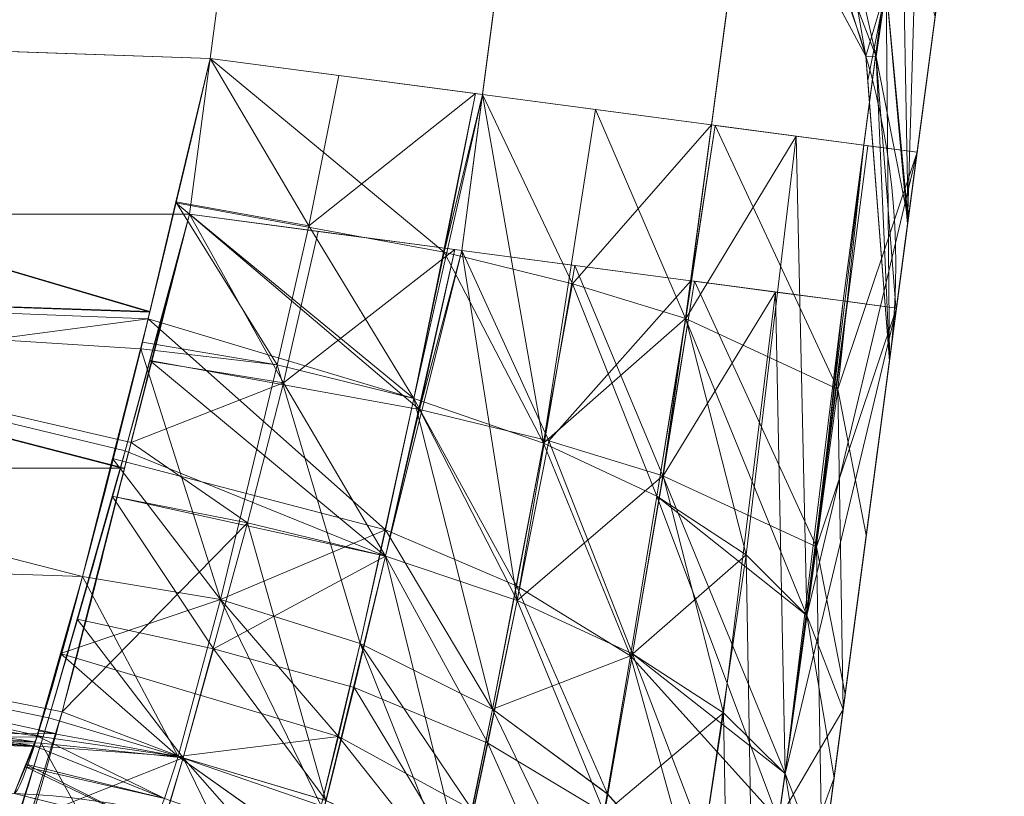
# Model space of a CAD drawing. Header units: millimetres. Extents: x -71 to 71, y -145 to 145.
# Tile 209 of 256: x -55.263 to -54.864, y 15.536 to 15.851. Entities that reach past the tile are written whole.
import ezdxf

# ---------------------------------------------------------------- set-up
doc = ezdxf.new("R2010")
doc.units = ezdxf.units.MM
doc.layers.add('1', color=7, linetype='CONTINUOUS')

msp = doc.modelspace()

# ---------------------------------------------------------------- linework, layer by layer
at = {"layer": '1', "color": 163, "linetype": 'Continuous', "lineweight": 13}
for p, q in [((-56.00922, 7.43084, -15.8119), (-52.15257, 36.5, -15.77824)), ((-52.15257, 36.5, -40.22176), (-56.00922, 7.43084, -40.1881)), ((-54.39769, 21.7783, -32.1569), (-55.19451, 15.77237, -32.1569)), ((-55.18612, 15.83563, -23.18443), (-54.39769, 21.7783, -23.18443)), ((-54.90758, 15.73431, -32.45671), (-54.11077, 21.74023, -32.45671)), ((-54.11077, 21.74023, -22.88462), (-54.89919, 15.79756, -22.88462)), ((-55.19451, 15.77237, -30.38045), (-54.73615, 19.22722, -30.38045)), ((-54.73615, 19.22722, -24.86405), (-55.18612, 15.83563, -24.86405)), ((-54.44922, 19.18916, -30.08064), (-54.90758, 15.73431, -30.08064)), ((-54.89919, 15.79756, -25.16386), (-54.44922, 19.18916, -25.16386)), ((-55.18612, 15.83563, -24.86405), (-55.60897, 15.8504, -24.84921)), ((-55.60897, 15.8504, -23.19927), (-55.18612, 15.83563, -23.18443)), ((-55.61932, 15.77237, -30.39529), (-55.19451, 15.77237, -30.38045)), ((-55.19451, 15.77237, -32.1569), (-55.61932, 15.77237, -32.14206)), ((-54.91044, 15.71277, -27.11929), (-54.91044, 15.71277, -28.03783))]:
    msp.add_line(p, q, dxfattribs=at)
at = {"layer": '1', "color": 163, "linetype": 'Continuous', "lineweight": 13, "extrusion": (-5.23961e-15, 1.15648e-14, -1)}
for centre, radius in [((0, 0, 144.00463), 61.01805), ((0, 0, 124.36979), 56.39529)]:
    msp.add_circle(centre, radius, dxfattribs=at)
at = {"layer": '1', "color": 163, "linetype": 'Continuous', "lineweight": 13}
msp.add_circle((0, 0, -145), 60.44338, dxfattribs=at)
for centre, radius, start, end in [((0, 0, -142.50508), 63.56377, 137.72131, 170.379145), ((-55.20784, 15.75223, -28.03783), 0.3, 352.4426, 88), ((-55.20784, 15.75223, -27.11929), 0.3, 352.4426, 88)]:
    msp.add_arc(centre, radius, start, end, dxfattribs=at)
at = {"layer": '1', "color": 163, "linetype": 'Continuous', "lineweight": 13, "extrusion": (0, 0, -1)}
for centre in [(55.27614, 15.23739, 23.48704), (55.27614, 15.23739, 24.56144)]:
    msp.add_arc(centre, 0.3, 92, 187.5574, dxfattribs=at)
at = {"layer": '1', "color": 163, "linetype": 'Continuous', "lineweight": 13, "extrusion": (-0.991314, 0.131519, -1.38778e-17)}
for centre, major_axis, start_param, end_param in [((-54.83116, 16.31037, -28.03987), (-0.07459, -0.56225, 0.20534), 4.363315, 5.937521), ((-54.83116, 16.31037, -27.11724), (-0.07459, -0.56225, -0.20534), 0.345665, 1.91987), ((-54.89946, 15.79553, -23.48499), (-0.07459, -0.56225, -0.20534), 0.345665, 1.91987), ((-54.89946, 15.79553, -24.56349), (-0.07459, -0.56225, 0.20534), 4.363315, 5.937521)]:
    msp.add_ellipse(centre, major_axis=major_axis, ratio=0.994688, start_param=start_param, end_param=end_param, dxfattribs=at)
at = {"layer": '1', "color": 163, "linetype": 'Continuous', "lineweight": 13, "extrusion": (-0.991314, 0.131519, -6.93889e-18)}
msp.add_ellipse((-54.90795, 15.73153, -30.68101), major_axis=(0.07698, 0.58026, 0.15542), ratio=0.99071, start_param=3.39882, end_param=4.974246, dxfattribs=at)
at = {"layer": '1', "color": 163, "linetype": 'Continuous', "lineweight": 13, "extrusion": (-0.991314, 0.131519, 1.38778e-17)}
msp.add_ellipse((-54.90795, 15.73153, -31.85634), major_axis=(0.07698, 0.58026, -0.15542), ratio=0.99071, start_param=1.308939, end_param=2.884366, dxfattribs=at)
at = {"layer": '1', "color": 163, "linetype": 'Continuous', "lineweight": 13}
for points, knots in [([(-55.85495, 7.40745, -13.2876), (-55.82645, 7.57732, -13.23982), (-55.76854, 7.9149, -13.13734), (-55.6492, 8.58291, -12.91187), (-55.43158, 9.73691, -12.47957), (-55.09527, 11.35428, -11.79578), (-54.6482, 13.26388, -10.92701), (-54.15584, 15.14867, -10.02887), (-53.61637, 17.01449, -9.1185), (-53.02914, 18.86358, -8.2035), (-52.39393, 20.69768, -7.29037), (-51.71059, 22.51872, -6.38596), (-50.97869, 24.32681, -5.49349), (-49.93589, 26.71751, -4.31984), (-48.50419, 29.66625, -2.89087), (-46.57229, 33.13358, -1.25785), (-45.1344, 35.38883, -0.24202), (-44.37605, 36.50001, 0.24292)], [0, 0, 0, 0, 0.015625, 0.03125, 0.0625, 0.125, 0.1875, 0.25, 0.3125, 0.375, 0.4375, 0.5, 0.5625, 0.625, 0.75, 0.875, 1, 1, 1, 1]), ([(-51.58128, 36.4999, -45.00716), (-51.65224, 36.23769, -44.85745), (-51.78978, 35.70877, -44.56354), (-51.9829, 34.89774, -44.15052), (-52.16288, 34.06316, -43.77744), (-52.30136, 33.34414, -43.52136), (-52.40472, 32.75228, -43.36463), (-52.50019, 32.16552, -43.24975), (-52.56697, 31.70606, -43.20913), (-52.60983, 31.38293, -43.20913), (-52.65268, 31.06006, -43.20862), (-52.73428, 30.44508, -43.20783), (-52.97701, 28.6155, -43.20576), (-53.3442, 25.84808, -43.20233), (-53.83378, 22.15817, -43.19788), (-54.32335, 18.46827, -43.19342), (-54.81293, 14.77837, -43.18891), (-55.22087, 11.70344, -43.18546), (-55.54733, 9.24352, -43.18197), (-55.71051, 8.01355, -43.18051), (-55.79205, 7.39856, -43.18016)], [0, 0, 0, 0, 0.03125, 0.0625, 0.09375, 0.125, 0.140625, 0.15625, 0.185938, 0.1875, 0.189062, 0.21875, 0.25, 0.375, 0.5, 0.625, 0.75, 0.875, 0.9375, 1, 1, 1, 1]), ([(-56.5, 0, 18.81482), (-56.5, 0.85253, 18.81482), (-56.43969, 2.55754, 18.79919), (-56.08016, 5.94974, 18.70925), (-55.18827, 10.12383, 18.49387), (-53.45218, 14.92967, 18.08973), (-51.11648, 19.46228, 17.55493), (-48.25431, 23.65957, 16.89615), (-44.94083, 27.49542, 16.14452), (-41.24778, 30.94825, 15.33191), (-38.57396, 32.99249, 14.75639), (-37.19421, 33.94961, 14.46203)], [0, 0, 0, 0, 0.0625, 0.125, 0.25, 0.375, 0.5, 0.625, 0.75, 0.875, 1, 1, 1, 1]), ([(-43.49406, 28.81303, 9.62045), (-43.92215, 28.4025, 9.2513), (-44.75405, 27.57479, 8.49252), (-46.32434, 25.89358, 6.90504), (-48.11792, 23.74553, 4.81046), (-49.69541, 21.5428, 2.60286), (-50.83088, 19.75379, 0.78043), (-51.61967, 18.40079, -0.61265), (-52.34854, 17.03389, -2.02456), (-53.01897, 15.65157, -3.45037), (-53.59199, 14.34418, -4.80079), (-53.96342, 13.40865, -5.76993), (-54.17204, 12.85176, -6.34834), (-54.3767, 12.29306, -6.92639), (-54.70502, 11.34015, -7.89423), (-55.12465, 9.9612, -9.22974), (-55.45618, 8.68664, -10.37814), (-55.66777, 7.74677, -11.13128), (-55.78349, 7.18822, -11.53517), (-55.83992, 6.89855, -11.72214), (-55.86788, 6.75016, -11.80996)], [0, 0, 0, 0, 0.0625, 0.125, 0.25, 0.375, 0.4375, 0.5, 0.5625, 0.625, 0.6875, 0.738281, 0.75, 0.761719, 0.8125, 0.875, 0.9375, 0.96875, 0.984375, 1, 1, 1, 1])]:
    msp.add_open_spline(points, degree=3, knots=knots, dxfattribs=at)
for points in [[(-55.18612, 15.83563, -23.18443), (-55.22366, 15.67306, -23.18499), (-55.25994, 15.537, -23.32296), (-55.26567, 15.5372, -23.48704)], [(-55.26567, 15.5372, -24.56144), (-55.25994, 15.537, -24.72552), (-55.22366, 15.67306, -24.86349), (-55.18612, 15.83563, -24.86405)], [(-55.28495, 15.47099, -30.68379), (-55.28193, 15.47099, -30.65308), (-55.2739, 15.48038, -30.58697), (-55.25541, 15.53395, -30.48622), (-55.22975, 15.63265, -30.40457), (-55.20725, 15.72419, -30.38067), (-55.19451, 15.77237, -30.38045)], [(-55.28495, 15.47099, -31.85356), (-55.27923, 15.47099, -32.01777), (-55.23797, 15.60847, -32.15614), (-55.19451, 15.77237, -32.1569)]]:
    msp.add_open_spline(points, degree=3, dxfattribs=at)
for points in [[(24.58454, 55.21777, -145), (-60.11226, -6.31805, -145), (-57.48507, 18.67803, -145)], [(24.58454, 55.21777, -145), (-35.52772, -48.89972, -145), (-52.3455, -30.22169, -145), (-60.11226, -6.31805, -145)], [(-54.12313, 14.97461, -10.03563), (-52.15257, 36.5, -15.77824), (-56.00922, 7.43084, -15.8119)], [(-54.00697, 20.85279, -43.1963), (-56.00922, 7.43084, -40.1881), (-52.15257, 36.5, -40.22176)], [(-56.00922, 7.43084, -15.8119), (-52.15257, 36.5, -15.77824), (-55.15611, 13.86105, -22.9419), (-55.19018, 13.60427, -22.88462)], [(-55.72726, 9.55609, -32.51549), (-55.69746, 9.78065, -32.38439), (-52.15257, 36.5, -40.22176), (-56.00922, 7.43084, -40.1881)], [(-52.15257, 36.5, -40.22176), (-55.69746, 9.78065, -32.38439), (-55.38908, 12.10504, -32.3999), (-55.3554, 12.35897, -32.45671)], [(-52.15257, 36.5, -40.22176), (-55.3554, 12.35897, -32.45671), (-55.19018, 13.60427, -32.45671)], [(-55.19018, 13.60427, -32.45671), (-55.16926, 13.76197, -32.43579), (-52.15257, 36.5, -40.22176)], [(-55.16926, 13.76197, -32.43579), (-55.1386, 13.99304, -32.31465), (-52.15257, 36.5, -40.22176)], [(-52.15257, 36.5, -15.77824), (-55.12889, 14.06624, -23.10051), (-55.15611, 13.86105, -22.9419)], [(-52.15257, 36.5, -40.22176), (-55.1386, 13.99304, -32.31465), (-54.94155, 15.47833, -32.39945), (-54.90758, 15.73431, -32.45671)], [(-54.89919, 15.79756, -22.88462), (-54.91982, 15.6421, -22.90527), (-55.12889, 14.06624, -23.10051), (-52.15257, 36.5, -15.77824)], [(-52.15257, 36.5, -40.22176), (-54.90758, 15.73431, -32.45671), (-54.11077, 21.74023, -32.45671)], [(-52.15257, 36.5, -15.77824), (-54.11077, 21.74023, -22.88462), (-54.89919, 15.79756, -22.88462)], [(-60.68379, 6.37812, -144.00463), (-52.84319, 30.50903, -144.00463), (-52.3455, 30.22169, -145), (-60.11226, 6.31805, -145)], [(-48.83975, 28.19764, -124.36979), (-63.93971, 25.3523, -124.58601), (-62.99786, 11.3444, -124.51795)], [(-62.99786, 11.3444, -124.51795), (-55.53851, 9.79294, -124.36979), (-48.83975, 28.19764, -124.36979)], [(-55.11141, 21.80146, -31.84225), (-55.95125, 15.47122, -31.84225), (-55.95128, 15.47099, -31.83029)], [(-55.95128, 15.47099, -31.83029), (-55.95128, 15.47099, -30.70706), (-55.44592, 19.28006, -30.6951), (-55.11141, 21.80146, -31.84225)], [(-55.94466, 15.47901, -31.89948), (-55.95125, 15.47122, -31.84225), (-55.11141, 21.80146, -31.84225)], [(-55.92573, 15.49752, -31.95461), (-55.94466, 15.47901, -31.89948), (-55.11141, 21.80146, -31.84225)], [(-55.93938, 15.56073, -24.53781), (-55.93938, 15.56073, -23.51067), (-55.11141, 21.80146, -23.49908), (-55.44592, 19.28006, -24.5494)], [(-55.93938, 15.56073, -23.51067), (-55.93935, 15.56095, -23.49908), (-55.11141, 21.80146, -23.49908)], [(-55.11141, 21.80146, -23.49908), (-55.93935, 15.56095, -23.49908), (-55.93279, 15.56844, -23.44185)], [(-55.11141, 21.80146, -23.49908), (-55.93279, 15.56844, -23.44185), (-55.91396, 15.58624, -23.38672)], [(-55.11141, 21.80146, -31.84225), (-55.08976, 21.79859, -31.95461), (-55.92573, 15.49752, -31.95461)], [(-55.91396, 15.58624, -23.38672), (-55.08976, 21.79859, -23.38672), (-55.11141, 21.80146, -23.49908)], [(-55.92573, 15.49752, -31.95461), (-55.08976, 21.79859, -31.95461), (-55.02797, 21.79039, -32.05061), (-55.85409, 15.56362, -32.05061)], [(-55.84266, 15.64978, -23.29072), (-55.02797, 21.79039, -23.29072), (-55.08976, 21.79859, -23.38672), (-55.91396, 15.58624, -23.38672)], [(-55.85409, 15.56362, -32.05061), (-55.02797, 21.79039, -32.05061), (-54.93504, 21.77806, -32.11628), (-55.74674, 15.65991, -32.11628)], [(-55.73581, 15.74232, -23.22504), (-54.93504, 21.77806, -23.22504), (-55.02797, 21.79039, -23.29072), (-55.84266, 15.64978, -23.29072)], [(-55.74674, 15.65991, -32.11628), (-54.93504, 21.77806, -32.11628), (-54.82448, 21.7634, -32.14206), (-55.61932, 15.77237, -32.14206)], [(-55.60897, 15.8504, -23.19927), (-54.82448, 21.7634, -23.19927), (-54.93504, 21.77806, -23.22504), (-55.73581, 15.74232, -23.22504)], [(-54.39769, 21.7783, -32.1569), (-55.19451, 15.77237, -32.1569), (-55.61932, 15.77237, -32.14206), (-54.82448, 21.7634, -32.14206)], [(-55.18612, 15.83563, -23.18443), (-54.39769, 21.7783, -23.18443), (-54.82448, 21.7634, -23.19927), (-55.60897, 15.8504, -23.19927)], [(-55.19451, 15.77237, -32.1569), (-54.39769, 21.7783, -32.1569), (-54.28714, 21.76363, -32.18267), (-55.08396, 15.75771, -32.18267)], [(-54.39769, 21.7783, -23.18443), (-55.18612, 15.83563, -23.18443), (-55.07556, 15.82096, -23.15865), (-54.28714, 21.76363, -23.15865)], [(-55.08396, 15.75771, -32.18267), (-54.28714, 21.76363, -32.18267), (-54.1942, 21.7513, -32.24834), (-54.99102, 15.74538, -32.24834)], [(-54.28714, 21.76363, -23.15865), (-55.07556, 15.82096, -23.15865), (-54.98263, 15.80863, -23.09298), (-54.1942, 21.7513, -23.09298)], [(-54.99102, 15.74538, -32.24834), (-54.1942, 21.7513, -32.24834), (-54.13241, 21.7431, -32.34435), (-54.92923, 15.73718, -32.34435)], [(-54.1942, 21.7513, -23.09298), (-54.98263, 15.80863, -23.09298), (-54.92084, 15.80044, -22.99698), (-54.13241, 21.7431, -22.99698)], [(-54.92923, 15.73718, -32.34435), (-54.13241, 21.7431, -32.34435), (-54.11077, 21.74023, -32.45671), (-54.90758, 15.73431, -32.45671)], [(-54.13241, 21.7431, -22.99698), (-54.92084, 15.80044, -22.99698), (-54.89919, 15.79756, -22.88462), (-54.11077, 21.74023, -22.88462)], [(-54.00697, 20.85279, -43.1963), (-55.75953, 7.64372, -43.18044), (-55.79206, 7.39856, -43.18013), (-56.00922, 7.43084, -40.1881)], [(-55.75953, 7.64372, -43.18044), (-54.00697, 20.85279, -43.1963), (-49.60474, 20.81411, -59.44876)], [(-49.60474, 20.81411, -59.44876), (-52.65081, 4.02761, -59.44648), (-55.75953, 7.64372, -43.18044)], [(-55.61932, 15.77237, -30.39529), (-55.159, 19.24199, -30.39529), (-55.26955, 19.25666, -30.42106), (-55.74674, 15.65991, -30.42106)], [(-55.73581, 15.74232, -24.82343), (-55.26955, 19.25666, -24.82343), (-55.159, 19.24199, -24.84921), (-55.60897, 15.8504, -24.84921)], [(-55.61932, 15.77237, -30.39529), (-55.19451, 15.77237, -30.38045), (-54.73615, 19.22723, -30.38045), (-55.159, 19.24199, -30.39529)], [(-54.73615, 19.22723, -24.86405), (-55.18612, 15.83563, -24.86405), (-55.60897, 15.8504, -24.84921), (-55.159, 19.24199, -24.84921)], [(-54.73615, 19.22723, -30.38045), (-55.19451, 15.77237, -30.38045), (-55.08396, 15.75771, -30.35467), (-54.62559, 19.21256, -30.35467)], [(-55.18612, 15.83563, -24.86405), (-54.73615, 19.22723, -24.86405), (-54.62559, 19.21256, -24.88983), (-55.07556, 15.82096, -24.88983)], [(-54.62559, 19.21256, -30.35467), (-55.08396, 15.75771, -30.35467), (-54.99102, 15.74538, -30.289), (-54.53266, 19.20023, -30.289)], [(-55.07556, 15.82096, -24.88983), (-54.62559, 19.21256, -24.88983), (-54.53266, 19.20023, -24.9555), (-54.98263, 15.80863, -24.9555)], [(-54.53266, 19.20023, -30.289), (-54.99102, 15.74538, -30.289), (-54.92923, 15.73718, -30.193), (-54.47087, 19.19203, -30.193)], [(-54.98263, 15.80863, -24.9555), (-54.53266, 19.20023, -24.9555), (-54.47087, 19.19203, -25.0515), (-54.92084, 15.80044, -25.0515)], [(-54.47087, 19.19203, -30.193), (-54.92923, 15.73718, -30.193), (-54.90758, 15.73431, -30.08064), (-54.44922, 19.18916, -30.08064)], [(-54.92084, 15.80044, -25.0515), (-54.47087, 19.19203, -25.0515), (-54.44922, 19.18916, -25.16386), (-54.89919, 15.79756, -25.16386)], [(-54.83089, 16.31241, -28.64025), (-54.44922, 19.18916, -28.64025), (-54.44922, 19.18916, -30.08064), (-54.90758, 15.73431, -30.08064)], [(-54.89919, 15.79756, -25.16386), (-54.44922, 19.18916, -25.16386), (-54.44922, 19.18916, -26.51687), (-54.83089, 16.31241, -26.51687)], [(-55.22529, 9.55675, 18.50467), (-51.43747, 18.704, 17.62805), (-53.35225, 14.88496, 10.82684)], [(-54.13154, 0, -123.88345), (-51.48215, 16.72756, -123.88345), (-53.63511, 17.4271, -124.36979), (-56.39528, 0, -124.36979)], [(-54.90758, 15.73431, -30.08064), (-54.92838, 15.57756, -30.10146), (-54.86457, 16.05848, -28.58344), (-54.83089, 16.31241, -28.64025)], [(-54.83089, 16.31241, -26.51687), (-54.85151, 16.15695, -26.53752), (-54.89919, 15.79756, -25.16386)], [(-54.85151, 16.15695, -26.53752), (-54.88212, 15.92623, -26.65866), (-54.93288, 15.54364, -25.10706), (-54.89919, 15.79756, -25.16386)], [(-54.98017, 15.18717, -30.43105), (-54.89192, 15.85235, -28.42393), (-54.86457, 16.05848, -28.58344)], [(-54.9592, 15.34526, -30.22339), (-54.98017, 15.18717, -30.43105), (-54.86457, 16.05848, -28.58344)], [(-54.92838, 15.57756, -30.10146), (-54.9592, 15.34526, -30.22339), (-54.86457, 16.05848, -28.58344)], [(-54.89714, 15.96916, -26.7715), (-54.91175, 15.86464, -26.92978), (-54.90305, 15.76852, -26.8659)], [(-54.90305, 15.76852, -26.8659), (-54.88619, 15.89557, -26.69895), (-54.89714, 15.96916, -26.7715)], [(-54.97877, 15.94595, -27.11929), (-54.97877, 15.94595, -28.03783), (-54.91994, 15.83659, -28.03783), (-54.91994, 15.83659, -27.11929)], [(-54.93856, 15.89581, -28.1238), (-54.91994, 15.83659, -28.03783), (-54.97731, 15.94324, -28.03783)], [(-54.88212, 15.92623, -26.65866), (-54.96023, 15.33751, -24.94755), (-54.93288, 15.54364, -25.10706)], [(-54.88212, 15.92623, -26.65866), (-54.90305, 15.76852, -26.8659), (-54.96023, 15.33751, -24.94755)], [(-54.9346, 15.92037, -26.95175), (-54.94582, 15.88469, -27.11929), (-54.91994, 15.83659, -27.11929)], [(-54.91577, 15.83636, -28.1353), (-54.93856, 15.89581, -28.1238), (-54.93459, 15.92035, -28.20537)], [(-54.91994, 15.83659, -27.11929), (-54.91175, 15.86464, -26.92978), (-54.9346, 15.92037, -26.95175)], [(-54.93459, 15.92035, -28.20537), (-54.91174, 15.86461, -28.22735), (-54.91577, 15.83636, -28.1353)], [(-54.90281, 15.7703, -28.26503), (-54.91174, 15.86461, -28.22735), (-54.90543, 15.90954, -28.31158)], [(-54.90543, 15.90954, -28.31158), (-54.89192, 15.85235, -28.42393), (-54.90281, 15.7703, -28.26503)], [(-54.93856, 15.89581, -28.1238), (-54.91577, 15.83636, -28.1353), (-54.91994, 15.83659, -28.03783)], [(-54.91994, 15.83659, -27.11929), (-54.91918, 15.82668, -27.11929), (-54.91175, 15.86464, -26.92978)], [(-54.91175, 15.86464, -26.92978), (-54.91918, 15.82668, -27.11929), (-54.91044, 15.71278, -27.11929)], [(-54.91577, 15.83636, -28.1353), (-54.91174, 15.86461, -28.22735), (-54.90281, 15.7703, -28.26503)], [(-54.91044, 15.71278, -27.11929), (-54.90305, 15.76852, -26.8659), (-54.91175, 15.86464, -26.92978)], [(-54.90775, 15.73301, -28.19282), (-54.89192, 15.85235, -28.42393), (-54.98017, 15.18717, -30.43105)], [(-55.60897, 15.8504, -23.19927), (-55.72648, 15.75032, -23.22154), (-55.21062, 15.73291, -23.20676)], [(-55.2106, 15.7326, -24.84411), (-55.72648, 15.75032, -24.82694), (-55.60897, 15.8504, -24.84921)], [(-55.21062, 15.73291, -23.20676), (-55.18612, 15.83563, -23.18443), (-55.60897, 15.8504, -23.19927)], [(-55.60897, 15.8504, -24.84921), (-55.18612, 15.83563, -24.86405), (-55.2106, 15.7326, -24.84411)], [(-55.09118, 15.75693, -24.88015), (-55.20004, 15.77706, -24.85271), (-55.18612, 15.83563, -24.86405)], [(-55.18612, 15.83563, -23.18443), (-55.19999, 15.77745, -23.19708), (-55.14601, 15.76768, -23.18504)], [(-55.14601, 15.76768, -23.18504), (-55.13383, 15.82869, -23.17224), (-55.18612, 15.83563, -23.18443)], [(-55.18612, 15.83563, -24.86405), (-55.07844, 15.82135, -24.88916), (-55.09118, 15.75693, -24.88015)], [(-54.91044, 15.71278, -28.03783), (-54.91994, 15.83659, -28.03783), (-54.91577, 15.83636, -28.1353)], [(-54.91994, 15.83659, -27.11929), (-54.91994, 15.83659, -28.03783), (-54.91044, 15.71278, -28.03783), (-54.91044, 15.71278, -27.11929)], [(-54.91577, 15.83636, -28.1353), (-54.90775, 15.73301, -28.19282), (-54.91044, 15.71278, -28.03783)], [(-54.90281, 15.7703, -28.26503), (-54.90775, 15.73301, -28.19282), (-54.91577, 15.83636, -28.1353)], [(-55.07845, 15.82135, -23.15933), (-55.13383, 15.82869, -23.17224), (-55.14601, 15.76768, -23.18504)], [(-55.14601, 15.76768, -23.18504), (-55.10347, 15.69754, -23.18902), (-55.07845, 15.82135, -23.15933)], [(-55.07556, 15.82096, -23.15865), (-55.07845, 15.82135, -23.15933), (-55.10347, 15.69754, -23.18902)], [(-55.07556, 15.82096, -23.15865), (-55.10347, 15.69754, -23.18902), (-55.05086, 15.67951, -23.16274)], [(-55.09118, 15.75693, -24.88015), (-55.07844, 15.82135, -24.88916), (-55.07556, 15.82096, -24.88983)], [(-55.03902, 15.74418, -24.90839), (-55.09118, 15.75693, -24.88015), (-55.07556, 15.82096, -24.88983)], [(-55.05086, 15.67951, -23.16274), (-55.02966, 15.81487, -23.12621), (-55.07556, 15.82096, -23.15865)], [(-55.07556, 15.82096, -24.88983), (-54.98263, 15.80863, -24.9555), (-55.03902, 15.74418, -24.90839)], [(-55.02966, 15.81487, -23.12621), (-55.05086, 15.67951, -23.16274), (-54.99313, 15.73009, -23.10107)], [(-54.99313, 15.73009, -23.10107), (-54.98263, 15.80863, -23.09298), (-55.02966, 15.81487, -23.12621)], [(-54.98263, 15.80863, -24.9555), (-54.99311, 15.73008, -24.94742), (-55.03902, 15.74418, -24.90839)], [(-54.99313, 15.73009, -23.10107), (-54.98112, 15.80843, -23.09064), (-54.98263, 15.80863, -23.09298)], [(-54.98112, 15.80843, -23.09064), (-54.99313, 15.73009, -23.10107), (-54.93134, 15.70132, -23.00041)], [(-54.98263, 15.80863, -24.9555), (-54.98111, 15.80843, -24.95786), (-54.99311, 15.73008, -24.94742)], [(-54.99311, 15.73008, -24.94742), (-54.98111, 15.80843, -24.95786), (-54.94831, 15.80408, -25.00882)], [(-54.93134, 15.70132, -23.00041), (-54.92084, 15.80044, -22.99698), (-54.98112, 15.80843, -23.09064)], [(-54.94831, 15.80408, -25.00882), (-54.96851, 15.63406, -24.96757), (-54.99311, 15.73008, -24.94742)], [(-54.94396, 15.60954, -25.01787), (-54.96851, 15.63406, -24.96757), (-54.94831, 15.80408, -25.00882)], [(-54.94831, 15.80408, -25.00882), (-54.92084, 15.80044, -25.0515), (-54.94396, 15.60954, -25.01787)], [(-54.92084, 15.80044, -25.0515), (-54.91925, 15.80023, -25.05974), (-54.94396, 15.60954, -25.01787)], [(-54.94396, 15.60954, -25.01787), (-54.91925, 15.80023, -25.05974), (-54.89919, 15.79756, -25.16386)], [(-54.89919, 15.79756, -22.88462), (-54.92084, 15.80044, -22.99698), (-54.93134, 15.70132, -23.00041)], [(-54.89919, 15.79756, -25.16386), (-54.93288, 15.54364, -25.10706), (-54.94396, 15.60954, -25.01787)], [(-54.93134, 15.70132, -23.00041), (-54.91982, 15.6421, -22.90527), (-54.89919, 15.79756, -22.88462)], [(-55.19999, 15.77745, -23.19708), (-55.21357, 15.72051, -23.20945), (-55.15889, 15.71122, -23.20416)], [(-55.10346, 15.69753, -24.85947), (-55.21123, 15.72997, -24.8436), (-55.20004, 15.77706, -24.85271)], [(-55.20004, 15.77706, -24.85271), (-55.09118, 15.75693, -24.88015), (-55.10346, 15.69753, -24.85947)], [(-55.15889, 15.71122, -23.20416), (-55.14601, 15.76768, -23.18504), (-55.19999, 15.77745, -23.19708)], [(-55.61932, 15.77237, -30.39529), (-55.73746, 15.66816, -30.41759), (-55.22087, 15.66932, -30.40158)], [(-55.22253, 15.66938, -32.13597), (-55.73746, 15.66816, -32.11975), (-55.61932, 15.77237, -32.14206)], [(-55.22087, 15.66932, -30.40158), (-55.21819, 15.67979, -30.39548), (-55.61932, 15.77237, -30.39529)], [(-55.21819, 15.67979, -30.39548), (-55.19451, 15.77237, -30.38045), (-55.61932, 15.77237, -30.39529)], [(-55.61932, 15.77237, -32.14206), (-55.19451, 15.77237, -32.1569), (-55.22056, 15.67629, -32.1402)], [(-55.61932, 15.77237, -32.14206), (-55.22056, 15.67629, -32.1402), (-55.22253, 15.66938, -32.13597)], [(-55.10115, 15.69314, -32.17237), (-55.2106, 15.71301, -32.14658), (-55.19451, 15.77237, -32.1569)], [(-55.19451, 15.77237, -30.38045), (-55.20979, 15.71266, -30.39014), (-55.15632, 15.70392, -30.38146)], [(-55.15632, 15.70392, -30.38146), (-55.14222, 15.76544, -30.36826), (-55.19451, 15.77237, -30.38045)], [(-55.19451, 15.77237, -32.1569), (-55.08683, 15.75809, -32.182), (-55.10115, 15.69314, -32.17237)], [(-55.14601, 15.76768, -23.18504), (-55.15889, 15.71122, -23.20416), (-55.10347, 15.69754, -23.18902)], [(-54.97606, 15.21817, -24.71644), (-54.90305, 15.76852, -26.8659), (-54.91044, 15.71278, -27.11929)], [(-54.90305, 15.76852, -26.8659), (-54.97606, 15.21817, -24.71644), (-54.96023, 15.33751, -24.94755)], [(-55.08684, 15.75809, -30.35535), (-55.14222, 15.76544, -30.36826), (-55.15632, 15.70392, -30.38146)], [(-55.15632, 15.70392, -30.38146), (-55.11491, 15.63354, -30.38616), (-55.08684, 15.75809, -30.35535)], [(-55.08396, 15.75771, -30.35467), (-55.08684, 15.75809, -30.35535), (-55.11491, 15.63354, -30.38616)], [(-55.08396, 15.75771, -30.35467), (-55.11491, 15.63354, -30.38616), (-55.06153, 15.61554, -30.36009)], [(-55.05085, 15.6795, -24.88574), (-55.10346, 15.69753, -24.85947), (-55.09118, 15.75693, -24.88015)], [(-55.10115, 15.69314, -32.17237), (-55.08683, 15.75809, -32.182), (-55.08396, 15.75771, -32.18267)], [(-55.08396, 15.75771, -32.18267), (-55.0486, 15.68037, -32.2005), (-55.10115, 15.69314, -32.17237)], [(-55.09118, 15.75693, -24.88015), (-55.03902, 15.74418, -24.90839), (-55.05085, 15.6795, -24.88574)], [(-55.06153, 15.61554, -30.36009), (-55.03805, 15.75162, -30.32224), (-55.08396, 15.75771, -30.35467)], [(-55.0486, 15.68037, -32.2005), (-55.08396, 15.75771, -32.18267), (-54.99102, 15.74538, -32.24834)], [(-55.03805, 15.75162, -30.32224), (-55.06153, 15.61554, -30.36009), (-55.00233, 15.66624, -30.29783)], [(-55.00233, 15.66624, -30.29783), (-54.99102, 15.74538, -30.289), (-55.03805, 15.75162, -30.32224)], [(-55.72648, 15.75032, -23.22154), (-55.84721, 15.64579, -23.29492), (-55.23782, 15.62538, -23.27441)], [(-55.21123, 15.72997, -24.8436), (-55.84721, 15.64579, -24.75356), (-55.72648, 15.75032, -24.82694)], [(-55.23782, 15.62538, -23.27441), (-55.21424, 15.71772, -23.21006), (-55.72648, 15.75032, -23.22154)], [(-55.21424, 15.71772, -23.21006), (-55.21062, 15.73291, -23.20676), (-55.72648, 15.75032, -23.22154)], [(-55.72648, 15.75032, -24.82694), (-55.2106, 15.7326, -24.84411), (-55.21123, 15.72997, -24.8436)], [(-55.00479, 15.65791, -24.92248), (-55.05085, 15.6795, -24.88574), (-55.03902, 15.74418, -24.90839)], [(-54.99102, 15.74538, -32.24834), (-55.00231, 15.66624, -32.23955), (-55.0486, 15.68037, -32.2005)], [(-55.03902, 15.74418, -24.90839), (-54.99311, 15.73008, -24.94742), (-55.00479, 15.65791, -24.92248)], [(-55.00233, 15.66624, -30.29783), (-54.98952, 15.74518, -30.28667), (-54.99102, 15.74538, -30.289)], [(-54.98952, 15.74518, -30.28667), (-55.00233, 15.66624, -30.29783), (-54.93997, 15.63744, -30.19685)], [(-54.99102, 15.74538, -32.24834), (-54.9895, 15.74518, -32.2507), (-55.00231, 15.66624, -32.23955)], [(-55.00231, 15.66624, -32.23955), (-54.9895, 15.74518, -32.2507), (-54.9567, 15.74082, -32.30166)], [(-54.93997, 15.63744, -30.19685), (-54.92923, 15.73718, -30.193), (-54.98952, 15.74518, -30.28667)], [(-54.9567, 15.74082, -32.30166), (-54.97778, 15.56992, -32.25935), (-55.00231, 15.66624, -32.23955)], [(-54.95279, 15.54528, -32.30999), (-54.97778, 15.56992, -32.25935), (-54.9567, 15.74082, -32.30166)], [(-54.9567, 15.74082, -32.30166), (-54.92923, 15.73718, -32.34435), (-54.95279, 15.54528, -32.30999)], [(-54.92923, 15.73718, -32.34435), (-54.92764, 15.73697, -32.35258), (-54.95279, 15.54528, -32.30999)], [(-54.95279, 15.54528, -32.30999), (-54.92764, 15.73697, -32.35258), (-54.90758, 15.73431, -32.45671)], [(-54.90758, 15.73431, -30.08064), (-54.92923, 15.73718, -30.193), (-54.93997, 15.63744, -30.19685)], [(-54.91044, 15.71278, -28.03783), (-54.90775, 15.73301, -28.19282), (-54.98017, 15.18717, -30.43105)], [(-54.90758, 15.73431, -32.45671), (-54.94155, 15.47833, -32.39945), (-54.95279, 15.54528, -32.30999)], [(-54.93997, 15.63744, -30.19685), (-54.92838, 15.57756, -30.10146), (-54.90758, 15.73431, -30.08064)], [(-55.21123, 15.72997, -24.8436), (-55.23785, 15.62528, -24.77397), (-55.84721, 15.64579, -24.75356)], [(-55.11488, 15.64423, -24.82799), (-55.22566, 15.6732, -24.80584), (-55.21123, 15.72997, -24.8436)], [(-55.21123, 15.72997, -24.8436), (-55.10346, 15.69753, -24.85947), (-55.11488, 15.64423, -24.82799)], [(-55.05086, 15.67951, -23.16274), (-55.00481, 15.65792, -23.12602), (-54.99313, 15.73009, -23.10107)], [(-54.99313, 15.73009, -23.10107), (-55.00481, 15.65792, -23.12602), (-54.94397, 15.60955, -23.03064)], [(-54.96851, 15.63406, -24.96757), (-55.00479, 15.65791, -24.92248), (-54.99311, 15.73008, -24.94742)], [(-54.94397, 15.60955, -23.03064), (-54.93134, 15.70132, -23.00041), (-54.99313, 15.73009, -23.10107)], [(-55.15889, 15.71122, -23.20416), (-55.21357, 15.72051, -23.20945), (-55.21424, 15.71772, -23.21006)], [(-55.21424, 15.71772, -23.21006), (-55.23782, 15.62538, -23.27441), (-55.18186, 15.61603, -23.272)], [(-55.18186, 15.61603, -23.272), (-55.15889, 15.71122, -23.20416), (-55.21424, 15.71772, -23.21006)], [(-55.1149, 15.63354, -32.15118), (-55.22056, 15.67629, -32.1402), (-55.2106, 15.71301, -32.14658)], [(-55.15632, 15.70392, -30.38146), (-55.20979, 15.71266, -30.39014), (-55.21819, 15.67979, -30.39548)], [(-55.2106, 15.71301, -32.14658), (-55.10115, 15.69314, -32.17237), (-55.1149, 15.63354, -32.15118)], [(-55.15889, 15.71122, -23.20416), (-55.18186, 15.61603, -23.272), (-55.12515, 15.59814, -23.26129)], [(-55.12515, 15.59814, -23.26129), (-55.10347, 15.69754, -23.18902), (-55.15889, 15.71122, -23.20416)], [(-54.97606, 15.21817, -24.71644), (-54.91044, 15.71278, -28.03783), (-54.98017, 15.18717, -30.43105)], [(-54.97606, 15.21817, -24.71644), (-54.91044, 15.71278, -27.11929), (-54.91044, 15.71278, -28.03783)], [(-55.21819, 15.67979, -30.39548), (-55.17099, 15.64713, -30.40091), (-55.15632, 15.70392, -30.38146)], [(-55.15632, 15.70392, -30.38146), (-55.17099, 15.64713, -30.40091), (-55.11491, 15.63354, -30.38616)], [(-54.93134, 15.70132, -23.00041), (-54.94397, 15.60955, -23.03064), (-54.9292, 15.57136, -22.94241)], [(-54.9292, 15.57136, -22.94241), (-54.91982, 15.6421, -22.90527), (-54.93134, 15.70132, -23.00041)], [(-55.10347, 15.69754, -23.18902), (-55.12515, 15.59814, -23.26129), (-55.07148, 15.57152, -23.24162)], [(-55.06175, 15.62155, -24.85137), (-55.11488, 15.64423, -24.82799), (-55.10346, 15.69753, -24.85947)], [(-55.07148, 15.57152, -23.24162), (-55.05086, 15.67951, -23.16274), (-55.10347, 15.69754, -23.18902)], [(-55.10346, 15.69753, -24.85947), (-55.05085, 15.6795, -24.88574), (-55.06175, 15.62155, -24.85137)], [(-55.06151, 15.61553, -32.17727), (-55.1149, 15.63354, -32.15118), (-55.10115, 15.69314, -32.17237)], [(-55.10115, 15.69314, -32.17237), (-55.0486, 15.68037, -32.2005), (-55.06151, 15.61553, -32.17727)], [(-55.21819, 15.67979, -30.39548), (-55.22389, 15.65752, -30.40846), (-55.17099, 15.64713, -30.40091)], [(-55.01548, 15.59315, -23.16406), (-55.05086, 15.67951, -23.16274), (-55.07148, 15.57152, -23.24162)], [(-55.01547, 15.59314, -24.88443), (-55.06175, 15.62155, -24.85137), (-55.05085, 15.6795, -24.88574)], [(-55.0147, 15.59388, -32.21403), (-55.06151, 15.61553, -32.17727), (-55.0486, 15.68037, -32.2005)], [(-55.01548, 15.59315, -23.16406), (-55.00481, 15.65792, -23.12602), (-55.05086, 15.67951, -23.16274)], [(-55.05085, 15.6795, -24.88574), (-55.00479, 15.65791, -24.92248), (-55.01547, 15.59314, -24.88443)], [(-55.0486, 15.68037, -32.2005), (-55.00231, 15.66624, -32.23955), (-55.0147, 15.59388, -32.21403)], [(-55.1149, 15.63354, -32.15118), (-55.22579, 15.658, -32.12903), (-55.22056, 15.67629, -32.1402)], [(-55.18186, 15.61603, -24.77648), (-55.23782, 15.62539, -24.77404), (-55.22566, 15.6732, -24.80584)], [(-55.18186, 15.61603, -24.77648), (-55.22566, 15.6732, -24.80584), (-55.11488, 15.64423, -24.82799)], [(-55.73746, 15.66816, -30.41759), (-55.8588, 15.55935, -30.49108), (-55.24885, 15.56162, -30.47143)], [(-55.25387, 15.56026, -32.06648), (-55.8588, 15.55935, -32.04627), (-55.73746, 15.66816, -32.11975)], [(-55.73746, 15.66816, -32.11975), (-55.22253, 15.66938, -32.13597), (-55.25156, 15.56798, -32.07408)], [(-55.24614, 15.57042, -30.4592), (-55.22087, 15.66932, -30.40158), (-55.73746, 15.66816, -30.41759)], [(-55.24885, 15.56162, -30.47143), (-55.24614, 15.57042, -30.4592), (-55.73746, 15.66816, -30.41759)], [(-55.73746, 15.66816, -32.11975), (-55.25156, 15.56798, -32.07408), (-55.25387, 15.56026, -32.06648)], [(-55.06153, 15.61554, -30.36009), (-55.01472, 15.59389, -30.32334), (-55.00233, 15.66624, -30.29783)], [(-55.00233, 15.66624, -30.29783), (-55.01472, 15.59389, -30.32334), (-54.9528, 15.5453, -30.2274)], [(-54.97778, 15.56992, -32.25935), (-55.0147, 15.59388, -32.21403), (-55.00231, 15.66624, -32.23955)], [(-54.9528, 15.5453, -30.2274), (-54.93997, 15.63744, -30.19685), (-55.00233, 15.66624, -30.29783)], [(-55.17099, 15.64713, -30.40091), (-55.22389, 15.65752, -30.40846), (-55.24614, 15.57042, -30.4592)], [(-55.18468, 15.596, -32.10673), (-55.24009, 15.60806, -32.09854), (-55.22579, 15.658, -32.12903)], [(-55.18468, 15.596, -32.10673), (-55.22579, 15.658, -32.12903), (-55.1149, 15.63354, -32.15118)], [(-55.00481, 15.65792, -23.12602), (-55.01548, 15.59315, -23.16406), (-54.95543, 15.52658, -23.07763)], [(-55.01547, 15.59314, -24.88443), (-55.00479, 15.65791, -24.92248), (-54.96851, 15.63406, -24.96757)], [(-54.95543, 15.52658, -23.07763), (-54.94397, 15.60955, -23.03064), (-55.00481, 15.65792, -23.12602)], [(-55.84721, 15.64579, -23.29492), (-55.89146, 15.60662, -23.3469), (-55.25748, 15.55657, -23.38136)], [(-55.25718, 15.55816, -24.66523), (-55.89146, 15.60662, -24.70158), (-55.84721, 15.64579, -24.75356)], [(-55.25748, 15.55657, -23.38136), (-55.23782, 15.62538, -23.27441), (-55.84721, 15.64579, -23.29492)], [(-55.84721, 15.64579, -24.75356), (-55.23785, 15.62528, -24.77397), (-55.25621, 15.56055, -24.67706)], [(-55.84721, 15.64579, -24.75356), (-55.25621, 15.56055, -24.67706), (-55.25718, 15.55816, -24.66523)], [(-55.24614, 15.57042, -30.4592), (-55.19704, 15.55166, -30.4692), (-55.17099, 15.64713, -30.40091)], [(-55.17099, 15.64713, -30.40091), (-55.19704, 15.55166, -30.4692), (-55.13909, 15.53435, -30.45908)], [(-55.11488, 15.64423, -24.82799), (-55.12514, 15.59814, -24.78719), (-55.18186, 15.61603, -24.77648)], [(-55.13909, 15.53435, -30.45908), (-55.11491, 15.63354, -30.38616), (-55.17099, 15.64713, -30.40091)], [(-55.07146, 15.57151, -24.80687), (-55.12514, 15.59814, -24.78719), (-55.11488, 15.64423, -24.82799)], [(-55.11488, 15.64423, -24.82799), (-55.06175, 15.62155, -24.85137), (-55.07146, 15.57151, -24.80687)], [(-54.91982, 15.6421, -22.90527), (-54.95043, 15.41139, -23.0264), (-55.12889, 14.06624, -23.10051)], [(-54.93997, 15.63744, -30.19685), (-54.9528, 15.5453, -30.2274), (-54.93775, 15.50695, -30.13852)], [(-54.93775, 15.50695, -30.13852), (-54.92838, 15.57756, -30.10146), (-54.93997, 15.63744, -30.19685)], [(-55.1149, 15.63354, -32.15118), (-55.12764, 15.58026, -32.11933), (-55.18468, 15.596, -32.10673)], [(-55.11491, 15.63354, -30.38616), (-55.13909, 15.53435, -30.45908), (-55.08398, 15.50797, -30.43971)], [(-55.07339, 15.5577, -32.14245), (-55.12764, 15.58026, -32.11933), (-55.1149, 15.63354, -32.15118)], [(-55.08398, 15.50797, -30.43971), (-55.06153, 15.61554, -30.36009), (-55.11491, 15.63354, -30.38616)], [(-55.1149, 15.63354, -32.15118), (-55.06151, 15.61553, -32.17727), (-55.07339, 15.5577, -32.14245)], [(-54.96851, 15.63406, -24.96757), (-54.98888, 15.49708, -24.87003), (-55.01547, 15.59314, -24.88443)], [(-54.96543, 15.45429, -24.90925), (-54.98888, 15.49708, -24.87003), (-54.96851, 15.63406, -24.96757)], [(-54.96851, 15.63406, -24.96757), (-54.94396, 15.60954, -25.01787), (-54.96543, 15.45429, -24.90925)], [(-55.19903, 15.55229, -24.67839), (-55.25621, 15.56055, -24.67706), (-55.23785, 15.62528, -24.77397)], [(-55.18186, 15.61603, -23.272), (-55.23782, 15.62538, -23.27441), (-55.24676, 15.5941, -23.32303)], [(-55.23785, 15.62528, -24.77397), (-55.23782, 15.62539, -24.77404), (-55.18186, 15.61603, -24.77648)], [(-55.23785, 15.62528, -24.77397), (-55.18186, 15.61603, -24.77648), (-55.19903, 15.55229, -24.67839)], [(-55.0249, 15.53711, -24.83504), (-55.07146, 15.57151, -24.80687), (-55.06175, 15.62155, -24.85137)], [(-55.06175, 15.62155, -24.85137), (-55.01547, 15.59314, -24.88443), (-55.0249, 15.53711, -24.83504)], [(-55.24676, 15.5941, -23.32303), (-55.13398, 15.56041, -23.30992), (-55.18186, 15.61603, -23.272)], [(-55.14108, 15.5322, -24.68365), (-55.19903, 15.55229, -24.67839), (-55.18186, 15.61603, -24.77648)], [(-55.13398, 15.56041, -23.30992), (-55.12515, 15.59814, -23.26129), (-55.18186, 15.61603, -23.272)], [(-55.18186, 15.61603, -24.77648), (-55.12514, 15.59814, -24.78719), (-55.14108, 15.5322, -24.68365)], [(-55.02603, 15.52922, -30.36181), (-55.06153, 15.61554, -30.36009), (-55.08398, 15.50797, -30.43971)], [(-55.02601, 15.52921, -32.17555), (-55.07339, 15.5577, -32.14245), (-55.06151, 15.61553, -32.17727)], [(-55.02603, 15.52922, -30.36181), (-55.01472, 15.59389, -30.32334), (-55.06153, 15.61554, -30.36009)], [(-55.06151, 15.61553, -32.17727), (-55.0147, 15.59388, -32.21403), (-55.02601, 15.52921, -32.17555)], [(-55.19703, 15.55166, -32.06814), (-55.25156, 15.56798, -32.07408), (-55.24009, 15.60806, -32.09854)], [(-55.24009, 15.60806, -32.09854), (-55.18468, 15.596, -32.10673), (-55.19703, 15.55166, -32.06814)], [(-54.96543, 15.45429, -24.90925), (-54.94396, 15.60954, -25.01787), (-54.93288, 15.54364, -25.10706)], [(-54.9292, 15.57136, -22.94241), (-54.94397, 15.60955, -23.03064), (-54.95543, 15.52658, -23.07763)], [(-55.89146, 15.60662, -23.3469), (-55.92204, 15.57876, -23.40597), (-55.25758, 15.55631, -23.38279)], [(-55.25718, 15.55816, -24.66523), (-55.92204, 15.57876, -24.64251), (-55.89146, 15.60662, -24.70158)], [(-55.25758, 15.55631, -23.38279), (-55.25748, 15.55657, -23.38136), (-55.89146, 15.60662, -23.3469)], [(-55.13907, 15.53435, -32.07827), (-55.19703, 15.55166, -32.06814), (-55.18468, 15.596, -32.10673)], [(-55.18468, 15.596, -32.10673), (-55.12764, 15.58026, -32.11933), (-55.13907, 15.53435, -32.07827)], [(-55.08629, 15.50005, -24.6941), (-55.14108, 15.5322, -24.68365), (-55.12514, 15.59814, -24.78719)], [(-55.12515, 15.59814, -23.26129), (-55.13398, 15.56041, -23.30992), (-55.07975, 15.5306, -23.29461)], [(-55.07975, 15.5306, -23.29461), (-55.07148, 15.57152, -23.24162), (-55.12515, 15.59814, -23.26129)], [(-55.12514, 15.59814, -24.78719), (-55.07146, 15.57151, -24.80687), (-55.08629, 15.50005, -24.6941)], [(-55.24676, 15.5941, -23.32303), (-55.25573, 15.56269, -23.37184), (-55.19903, 15.55229, -23.37009)], [(-55.13398, 15.56041, -23.30992), (-55.24676, 15.5941, -23.32303), (-55.19903, 15.55229, -23.37009)], [(-55.07148, 15.57152, -23.24162), (-55.02491, 15.53712, -23.21345), (-55.01548, 15.59315, -23.16406)], [(-55.01472, 15.59389, -30.32334), (-55.02603, 15.52922, -30.36181), (-54.96443, 15.46213, -30.27465)], [(-55.02601, 15.52921, -32.17555), (-55.0147, 15.59388, -32.21403), (-54.97778, 15.56992, -32.25935)], [(-55.01548, 15.59315, -23.16406), (-55.02491, 15.53712, -23.21345), (-54.98889, 15.4971, -23.17847)], [(-54.98888, 15.49708, -24.87003), (-55.0249, 15.53711, -24.83504), (-55.01547, 15.59314, -24.88443)], [(-54.98889, 15.4971, -23.17847), (-54.95543, 15.52658, -23.07763), (-55.01548, 15.59315, -23.16406)], [(-54.96443, 15.46213, -30.27465), (-54.9528, 15.5453, -30.2274), (-55.01472, 15.59389, -30.32334)], [(-55.08396, 15.50796, -32.09765), (-55.13907, 15.53435, -32.07827), (-55.12764, 15.58026, -32.11933)], [(-55.12764, 15.58026, -32.11933), (-55.07339, 15.5577, -32.14245), (-55.08396, 15.50796, -32.09765)], [(-55.26567, 15.5372, -23.48704), (-55.25758, 15.55631, -23.38279), (-55.92204, 15.57876, -23.40597)], [(-55.92204, 15.57876, -24.64251), (-55.25718, 15.55816, -24.66523), (-55.26567, 15.5372, -24.56144)], [(-55.08629, 15.50005, -24.6941), (-55.07146, 15.57151, -24.80687), (-55.03283, 15.49122, -24.77611)], [(-55.07148, 15.57152, -23.24162), (-55.07975, 15.5306, -23.29461), (-55.03284, 15.49124, -23.27238)], [(-55.03284, 15.49124, -23.27238), (-55.02491, 15.53712, -23.21345), (-55.07148, 15.57152, -23.24162)], [(-55.07146, 15.57151, -24.80687), (-55.0249, 15.53711, -24.83504), (-55.03283, 15.49122, -24.77611)], [(-54.95543, 15.52658, -23.07763), (-54.95043, 15.41139, -23.0264), (-54.9292, 15.57136, -22.94241)], [(-55.19704, 15.55166, -30.4692), (-55.24614, 15.57042, -30.4592), (-55.25953, 15.52683, -30.51978)], [(-55.19703, 15.55166, -32.06814), (-55.25465, 15.55768, -32.06394), (-55.25156, 15.56798, -32.07408)], [(-54.97778, 15.56992, -32.25935), (-54.99879, 15.43307, -32.16118), (-55.02601, 15.52921, -32.17555)], [(-54.97456, 15.38977, -32.2009), (-54.99879, 15.43307, -32.16118), (-54.97778, 15.56992, -32.25935)], [(-54.97778, 15.56992, -32.25935), (-54.95279, 15.54528, -32.30999), (-54.97456, 15.38977, -32.2009)], [(-55.26879, 15.49668, -30.56168), (-55.24885, 15.56162, -30.47143), (-55.8588, 15.55935, -30.49108)], [(-55.8588, 15.55935, -32.04627), (-55.25387, 15.56026, -32.06648), (-55.25465, 15.55768, -32.06394)], [(-55.20463, 15.53518, -24.62155), (-55.26086, 15.54908, -24.62026), (-55.25621, 15.56055, -24.67706)], [(-55.19903, 15.55229, -23.37009), (-55.25573, 15.56269, -23.37184), (-55.25748, 15.55657, -23.38136)], [(-55.25621, 15.56055, -24.67706), (-55.19903, 15.55229, -24.67839), (-55.20463, 15.53518, -24.62155)], [(-55.19903, 15.55229, -23.37009), (-55.14109, 15.53221, -23.36483), (-55.13398, 15.56041, -23.30992)], [(-55.13398, 15.56041, -23.30992), (-55.14109, 15.53221, -23.36483), (-55.0863, 15.50006, -23.35438)], [(-55.0863, 15.50006, -23.35438), (-55.07975, 15.5306, -23.29461), (-55.13398, 15.56041, -23.30992)], [(-55.25465, 15.55768, -32.06394), (-55.27489, 15.49395, -31.96758), (-55.8588, 15.55935, -32.04627)], [(-55.2163, 15.48792, -31.96998), (-55.27489, 15.49395, -31.96758), (-55.25465, 15.55768, -32.06394)], [(-55.25748, 15.55657, -23.38136), (-55.26108, 15.54804, -23.4279), (-55.20464, 15.53518, -23.42693)], [(-55.20464, 15.53518, -23.42693), (-55.19903, 15.55229, -23.37009), (-55.25748, 15.55657, -23.38136)], [(-55.25465, 15.55768, -32.06394), (-55.19703, 15.55166, -32.06814), (-55.2163, 15.48792, -31.96998)], [(-55.03597, 15.47347, -32.12586), (-55.08396, 15.50796, -32.09765), (-55.07339, 15.5577, -32.14245)], [(-55.07339, 15.5577, -32.14245), (-55.02601, 15.52921, -32.17555), (-55.03597, 15.47347, -32.12586)], [(-55.25953, 15.52683, -30.51978), (-55.2077, 15.51525, -30.51526), (-55.19704, 15.55166, -30.4692)], [(-55.15672, 15.46893, -31.97472), (-55.2163, 15.48792, -31.96998), (-55.19703, 15.55166, -32.06814)], [(-55.19704, 15.55166, -30.4692), (-55.2077, 15.51525, -30.51526), (-55.14889, 15.49688, -30.50782)], [(-55.19903, 15.55229, -23.37009), (-55.20464, 15.53518, -23.42693), (-55.14617, 15.51471, -23.42442)], [(-55.14616, 15.5147, -24.62406), (-55.20463, 15.53518, -24.62155), (-55.19903, 15.55229, -24.67839)], [(-55.14617, 15.51471, -23.42442), (-55.14109, 15.53221, -23.36483), (-55.19903, 15.55229, -23.37009)], [(-55.19903, 15.55229, -24.67839), (-55.14108, 15.5322, -24.68365), (-55.14616, 15.5147, -24.62406)], [(-55.14889, 15.49688, -30.50782), (-55.13909, 15.53435, -30.45908), (-55.19704, 15.55166, -30.4692)], [(-55.19703, 15.55166, -32.06814), (-55.13907, 15.53435, -32.07827), (-55.15672, 15.46893, -31.97472)], [(-55.20939, 15.52323, -24.56144), (-55.26567, 15.5372, -24.56144), (-55.26086, 15.54908, -24.62026)], [(-55.26108, 15.54804, -23.4279), (-55.26567, 15.5372, -23.48704), (-55.20939, 15.52323, -23.48704)], [(-55.20939, 15.52323, -23.48704), (-55.20464, 15.53518, -23.42693), (-55.26108, 15.54804, -23.4279)], [(-55.26086, 15.54908, -24.62026), (-55.20463, 15.53518, -24.62155), (-55.20939, 15.52323, -24.56144)], [(-54.97456, 15.38977, -32.2009), (-54.95279, 15.54528, -32.30999), (-54.94155, 15.47833, -32.39945)], [(-54.93288, 15.54364, -25.10706), (-54.95468, 15.37933, -24.97992), (-54.96543, 15.45429, -24.90925)], [(-54.93775, 15.50695, -30.13852), (-54.9528, 15.5453, -30.2274), (-54.96443, 15.46213, -30.27465)], [(-55.26567, 15.5372, -23.48704), (-55.26567, 15.5372, -24.56144), (-55.14515, 15.50728, -24.56144), (-55.14515, 15.50728, -23.48704)], [(-54.98889, 15.4971, -23.17847), (-55.02491, 15.53712, -23.21345), (-55.03284, 15.49124, -23.27238)], [(-55.03283, 15.49122, -24.77611), (-55.0249, 15.53711, -24.83504), (-54.98888, 15.49708, -24.87003)]]:
    msp.add_3dface(points, dxfattribs=at)

doc.saveas('drawing.dxf')
